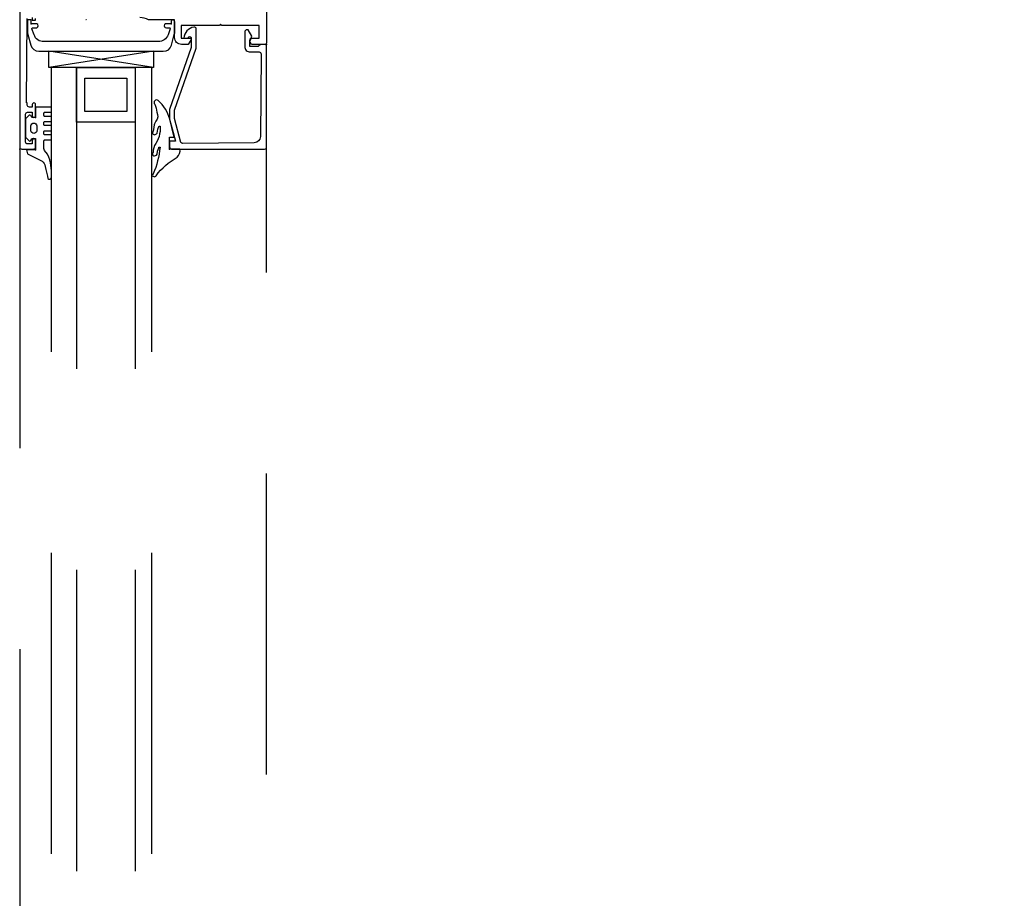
# Model space of a CAD drawing. Header units: centimetres. Extents: x -15121 to 17422, y -60492 to 0.
# Tile 249 of 256: x 3036 to 3060, y -30462 to -30441. Entities that reach past the tile are written whole.
import ezdxf

# ---------------------------------------------------------------- set-up
doc = ezdxf.new("R2010")
doc.units = ezdxf.units.CM
doc.header["$LTSCALE"] = 60
doc.linetypes.add('KRE-SR', pattern=[0.2, 0.12, -0.08])
doc.layers.add('BA_drz', color=7, linetype='Continuous')
doc.layers.add('RI-PROFILE', color=8, linetype='Continuous')

# ---------------------------------------------------------------- blocks, each defined once
blk = doc.blocks.new('PDKŁ')
for p, q in [((3.91, 12.5), (0.01, -12.5)), ((0.01, 12.5), (3.91, -12.5))]:
    blk.add_line(p, q)
blk.add_lwpolyline([(3.91, 12.5), (3.91, -12.5), (0, -12.5), (0, 12.5), (3.91, 12.5)])
blk = doc.blocks.new('drzwi90+50')
at = {"layer": 'RI-PROFILE', "linetype": 'KRE-SR'}
for p, q in [((-158.278, -12.671), (-158.278, -51.671)), ((-152.378, -51.671), (-152.378, -12.671))]:
    blk.add_line(p, q, dxfattribs=at)
at = {"layer": 'RI-PROFILE'}
for points in [[(-158.278, -2.571), (-158.278, -12.671, 0.414214), (-158.228, -12.721), (-157.948, -12.721, 0.414214), (-157.898, -12.671), (-157.898, -12.512, 0.99805), (-157.978, -12.511), (-157.978, -12.601), (-158.088, -12.601, -0.414214), (-158.138, -12.551), (-158.138, -11.891, -0.414214), (-158.088, -11.841), (-157.978, -11.841), (-157.978, -11.841), (-157.978, -11.931, 0.998176), (-157.898, -11.932), (-157.898, -11.661, 1.000716), (-157.978, -11.661), (-157.978, -11.721), (-158.048, -11.721, -0.414214), (-158.098, -11.671), (-158.098, -11.621), (-158.113, -11.621), (-158.098, -9.601, -0.412055)], [(-157.978, -9.581), (-157.978, -9.641), (-157.898, -9.641), (-157.898, -9.601, 0.43156)], [(-156.699, -9.629, 0.250573), (-156.68, -9.629, -0.103677)], [(-152.378, -5.171), (-152.378, -10.171, -0.414214), (-152.428, -10.221), (-152.737, -10.221), (-152.776, -10.154, -0.199244), (-152.778, -10.138), (-152.76, -10.071), (-152.558, -10.071), (-152.558, -9.771), (-153.448, -9.771), (-153.478, -9.741), (-153.508, -9.771), (-154.418, -9.771), (-154.418, -10.071), (-154.198, -10.071, -0.577388), (-154.181, -10.101), (-154.25, -10.221), (-154.416, -10.221, -0.414214), (-154.578, -10.059), (-154.578, -9.631), (-155.202, -9.631, 0.106121), (-155.405, -9.581, 0.205169)], [(-157.868, -12.285, -0.855905), (-158.014, -12.285), (-158.014, -12.167, -0.885646), (-157.868, -12.167), (-157.868, -12.285)]]:
    blk.add_lwpolyline(points, format="xyb", dxfattribs=at)
for points in [[(-157.985, -9.852, -0.638068), (-157.966, -9.826), (-157.893, -9.826, 1.146176), (-157.893, -9.726), (-158.003, -9.726), (-158.003, -9.681), (-158.003, -9.636), (-158.048, -9.636), (-158.093, -9.636), (-158.094, -9.681), (-158.094, -9.914), (-158.094, -9.949), (-158.082, -9.982), (-158.011, -10.239, 0.351665), (-157.819, -10.386), (-154.848, -10.386, 0.362129), (-154.655, -10.239), (-154.584, -9.982), (-154.572, -9.949), (-154.572, -9.914), (-154.572, -9.681, 0.99031), (-154.663, -9.681), (-154.663, -9.726), (-154.773, -9.726, 1.11146), (-154.773, -9.826), (-154.7, -9.826, -0.655905), (-154.681, -9.852), (-154.732, -9.992, -0.31307), (-154.967, -10.156), (-157.699, -10.156, -0.342952), (-157.934, -9.992)], [(-154.38, -12.591, -0.287858), (-154.425, -12.564), (-154.578, -11.993), (-154.578, -11.795), (-154.058, -10.315), (-154.058, -9.856, 0.459407), (-154.119, -9.806, 0.329042), (-154.357, -10.071), (-154.282, -10.071, 0.256151), (-154.245, -10.054), (-154.236, -10.044, -0.632112), (-154.178, -10.072), (-154.178, -10.295), (-154.698, -11.775), (-154.698, -12.009), (-154.637, -12.239), (-154.558, -12.531), (-154.698, -12.531), (-154.698, -12.671, 0.418945), (-154.648, -12.721), (-152.428, -12.721, 0.414214), (-152.378, -12.671), (-152.378, -10.271, 0.414214), (-152.428, -10.221), (-152.508, -10.221, 0.287257), (-152.543, -10.236), (-152.564, -10.257, -0.267249), (-152.599, -10.271), (-152.778, -10.271), (-152.778, -10.121), (-152.765, -10.121), (-152.733, -10.021), (-152.82, -9.871), (-152.848, -9.871), (-152.85, -9.871), (-152.851, -9.871, 0.454319), (-152.898, -9.921), (-152.898, -10.272, 0.462511), (-152.768, -10.402), (-152.559, -10.402, -0.416568), (-152.509, -10.452), (-152.525, -12.425, -0.405463), (-152.673, -12.574)], [(-157.698, -12.707), (-157.698, -12.523, -0.414214), (-157.678, -12.503), (-157.538, -12.503, 0.414214), (-157.518, -12.483), (-157.518, -12.403, 0.414214), (-157.538, -12.383), (-157.678, -12.383, -0.414214), (-157.698, -12.363), (-157.698, -12.303, -0.414214), (-157.678, -12.283), (-157.538, -12.283, 0.414214), (-157.518, -12.263), (-157.518, -12.183, 0.414214), (-157.538, -12.163), (-157.678, -12.163, -0.414214), (-157.698, -12.143), (-157.698, -12.083, -0.414214), (-157.678, -12.063), (-157.538, -12.063, 0.414208), (-157.518, -12.043), (-157.518, -11.963, 0.414219), (-157.538, -11.943), (-157.678, -11.943, -0.414214), (-157.698, -11.923), (-157.698, -11.863, -0.414214), (-157.678, -11.843), (-157.538, -11.843, 0.413901), (-157.518, -11.823), (-157.518, -11.743, 0.410424), (-157.538, -11.723), (-157.898, -11.723), (-157.898, -11.972), (-157.898, -11.972), (-157.987, -11.972), (-158.016, -11.921, 0.392584), (-158.053, -11.915), (-158.138, -12.001), (-158.138, -12.442), (-158.055, -12.526, 0.342583), (-158.023, -12.525), (-157.988, -12.473), (-157.898, -12.473), (-157.898, -12.743), (-158.118, -12.743), (-158.09, -12.838), (-157.742, -13.011, -0.146205), (-157.668, -13.138), (-157.65, -13.208), (-157.617, -13.369), (-157.609, -13.425, 0.694648), (-157.518, -13.391), (-157.518, -13.231), (-157.531, -13.119, 0.091297), (-157.612, -12.848), (-157.687, -12.755, -0.148233)], [(-155.077, -12.209), (-155.09, -12.298, 1), (-155.023, -12.368, 0.221584), (-154.996, -12.339), (-154.974, -12.249), (-154.95, -12.183), (-154.94, -12.174), (-154.923, -12.176, -0.175319), (-155.057, -12.64), (-155.089, -12.749), (-155.086, -12.801, 1), (-155.036, -12.878, 0.317302), (-154.996, -12.844), (-154.986, -12.769), (-154.956, -12.691), (-154.951, -12.679), (-154.938, -12.678), (-154.925, -12.678, -0.074745), (-155.087, -13.314, 1), (-155.038, -13.376, 0.20561), (-155.021, -13.359, -0.095737), (-154.519, -12.916, 0.250819), (-154.448, -12.721), (-154.698, -12.721), (-154.698, -12.488), (-154.698, -12.441), (-154.588, -12.441), (-154.602, -12.377), (-154.691, -12.009, 0.13918), (-154.966, -11.565, 0.962884), (-155.05, -11.65, -0.084626), (-155.003, -11.84, -0.323058), (-155.028, -12.054), (-155.047, -12.106), (-155.054, -12.123, 0.058863)]]:
    blk.add_lwpolyline(points, format="xyb", close=True, dxfattribs=at)
at = {"layer": 'RI-PROFILE', "linetype": 'KRE-SR'}
for points in [[(-156.919, -10.777), (-156.919, -53.567), (-157.519, -53.567), (-157.519, -10.777)], [(-155.519, -10.777), (-155.519, -53.567), (-155.119, -53.567), (-155.119, -10.777)]]:
    blk.add_lwpolyline(points, dxfattribs=at)
at = {"layer": 'RI-PROFILE'}
for points in [[(-155.519, -12.077), (-156.919, -12.077), (-156.919, -10.777), (-155.519, -10.777)], [(-156.719, -11.027), (-155.719, -11.027), (-155.719, -11.827), (-156.719, -11.827)]]:
    blk.add_lwpolyline(points, close=True, dxfattribs=at)
at = {"layer": 'RI-PROFILE', "linetype": 'KRE-SR'}
blk.add_arc((-159.965, -2.161), 57.465, 277.58629, 0.14685, dxfattribs=at)
at = {"layer": 'RI-PROFILE'}
for p in [(-158.093, -9.636), (-158.003, -9.726), (-154.663, -9.726), (-152.378, -10.221), (-152.378, -10.221), (-157.516, -10.772), (-156.316, -10.772), (-155.116, -10.772), (-157.898, -11.972), (-158.138, -12.221), (-158.278, -12.721), (-157.898, -12.721), (-157.898, -12.743), (-154.698, -12.721), (-154.698, -12.721)]:
    blk.add_point(p, dxfattribs=at)
at = {"layer": 'RI-PROFILE', "xscale": 0.0999999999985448, "yscale": 0.0999999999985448, "zscale": 0.0999999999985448, "rotation": 270}
blk.add_blockref('PDKŁ', (-156.333, -10.386), dxfattribs=at)

msp = doc.modelspace()

# ---------------------------------------------------------------- block references
at = {"layer": 'BA_drz'}
msp.add_blockref('drzwi90+50', (3194.5511, -30431.6017), dxfattribs=at)
msp.add_blockref('drzwi90+50', (3194.5511, -30431.6017), dxfattribs=at)

doc.saveas('drawing.dxf')
